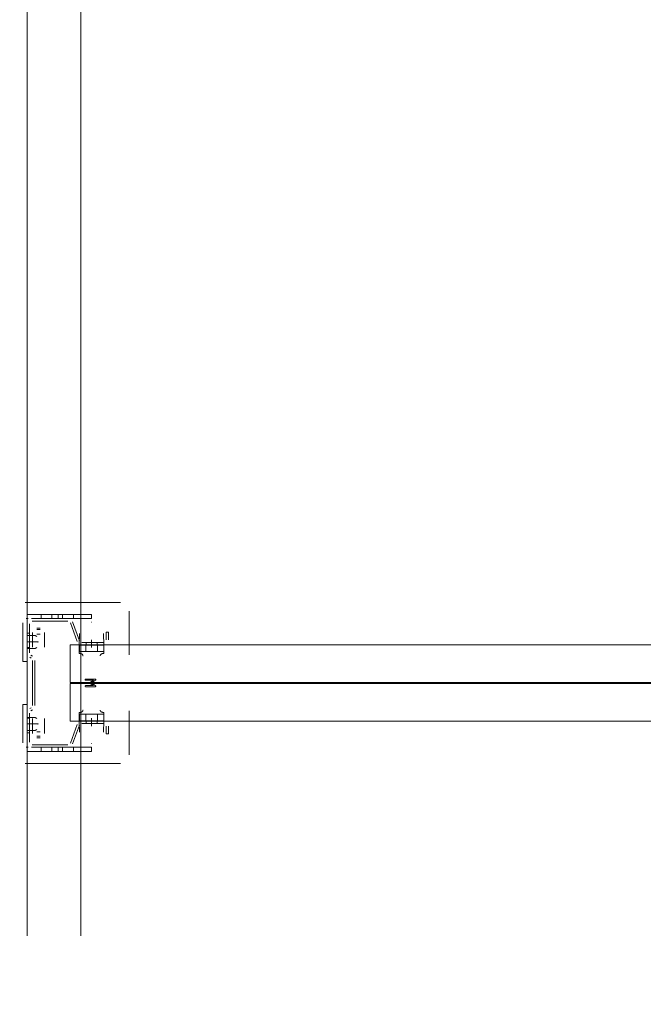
# Model space of a CAD drawing. Header units: millimetres. Extents: x -12989 to 357906, y -50379 to 30884.
# Tile 144 of 256: x 10702 to 11283, y 3251 to 4170. Entities that reach past the tile are written whole.
import ezdxf

# ---------------------------------------------------------------- set-up
doc = ezdxf.new("R2010")
doc.units = ezdxf.units.MM
doc.header["$MEASUREMENT"] = 0
doc.linetypes.add('MITTE2', pattern=[112.5, 75, -12.5, 12.5, -12.5])
doc.layers.add('Nowe_A_WYM_ZEWNETRZNE', color=7, linetype='Continuous')
for name, color, linetype, lineweight in [('Nowe_A_WYM_ZEWNETRZNE_Nr_pióra__1', 7, 'Continuous', 13), ('Nowe_A_WYM_ZEWNETRZNE_Nr_pióra__45', 7, 'Continuous', 15), ('Nowe_A_WYM_ZEWNETRZNE_Nr_pióra__85', 7, 'Continuous', 13), ('Nowe_REGAŁY_Nr_pióra__18', 9, 'Continuous', 13)]:
    doc.layers.add(name, color=color, linetype=linetype, lineweight=lineweight)
doc.styles.add('STYL_AUTOMATYCZNY_3', font='arial.ttf')
doc.dimstyles.new('STYL_AUTOMATYCZNY__1', dxfattribs={"dimtxt": 139.999998, "dimasz": 71.25, "dimexe": 0.18, "dimexo": 0.0625, "dimgap": 0, "dimtad": 1, "dimtih": 1, "dimtoh": 1, "dimdec": 0, "dimlfac": 0.1, "dimzin": 0, "dimdsep": 46, "dimtxsty": 'STYL_AUTOMATYCZNY_3', "dimblk": 'ARROWHEAD_6', "dimblk1": 'ARROWHEAD_6', "dimblk2": 'ARROWHEAD_6', "dimcen": 0.09, "dimse1": 1, "dimse2": 1, "dimclrd": 7, "dimclre": 7, "dimclrt": 7, "dimadec": 0, "dimazin": 0, "dimtfac": 1, "dimtdec": 4, "dimtmove": 0, "dimatfit": 3, "dimfxl": 0, "dimtolj": 1, "dimtzin": 0, "dimarcsym": 0})
doc.dimstyles.new('STYL_AUTOMATYCZNY__2', dxfattribs={"dimtxt": 139.999998, "dimasz": 71.25, "dimexe": 0.18, "dimexo": 0.0625, "dimgap": 0, "dimtad": 1, "dimdec": 0, "dimlfac": 0.1, "dimzin": 0, "dimdsep": 46, "dimtxsty": 'STYL_AUTOMATYCZNY_3', "dimblk": 'ARROWHEAD_6', "dimblk1": 'ARROWHEAD_6', "dimblk2": 'ARROWHEAD_6', "dimcen": 0.09, "dimse1": 1, "dimse2": 1, "dimclrd": 7, "dimclre": 7, "dimclrt": 7, "dimadec": 0, "dimazin": 0, "dimtfac": 1, "dimtdec": 4, "dimtmove": 0, "dimatfit": 3, "dimfxl": 0, "dimtolj": 1, "dimtzin": 0, "dimarcsym": 0})

# ---------------------------------------------------------------- blocks, each defined once
blk = doc.blocks.new('*D267')
at = {"layer": 'Nowe_A_WYM_ZEWNETRZNE_Nr_pióra__45', "color": 7, "linetype": 'Continuous', "lineweight": 15}
for p, q in [((-1341.01, 187.5), (-1266.01, 112.5)), ((-1341.01, 37.5), (-1266.01, -37.5))]:
    blk.add_line(p, q, dxfattribs=at)
at = {"layer": 'Nowe_A_WYM_ZEWNETRZNE_Nr_pióra__85', "color": 7, "linetype": 'Continuous', "lineweight": 13}
for p, q in [((-1303.51, 150), (-1303.51, 6849.85)), ((-1233.2, 150), (-1373.83, 150)), ((-1303.51, 0), (-1303.51, 150)), ((-1233.2, 0), (-1373.83, 0)), ((-1303.51, -56.25), (-1303.51, 0))]:
    blk.add_line(p, q, dxfattribs=at)
at = {"layer": 'Nowe_A_WYM_ZEWNETRZNE_Nr_pióra__1', "color": 7, "lineweight": 13, "insert": (-1331.51, -251.06), "char_height": 140, "attachment_point": 7, "rotation": 90, "style": 'STYL_AUTOMATYCZNY_3'}
blk.add_mtext('\\A1;{\\pql;\\fArial|b0|i0|c238|p0;\\W1.000000;15}', dxfattribs=at)
blk = doc.blocks.new('ARROWHEAD_6')
at = {"color": 0, "linetype": 'Continuous', "lineweight": 0}
for p, q in [((-0.5, -0.5), (0.5, 0.5)), ((0, 0), (-1, 0))]:
    blk.add_line(p, q, dxfattribs=at)
blk = doc.blocks.new('*D268')
at = {"layer": 'Nowe_A_WYM_ZEWNETRZNE_Nr_pióra__45', "color": 7, "linetype": 'Continuous', "lineweight": 15}
blk.add_line((-1341.01, 187.5), (-1266.01, 112.5), dxfattribs=at)
at = {"layer": 'Nowe_A_WYM_ZEWNETRZNE_Nr_pióra__85', "color": 7, "linetype": 'Continuous', "lineweight": 13}
blk.add_line((-1303.51, 150), (-1303.51, 6849.85), dxfattribs=at)
blk = doc.blocks.new('*D269')
at = {"layer": 'Nowe_A_WYM_ZEWNETRZNE_Nr_pióra__45', "color": 7, "linetype": 'Continuous', "lineweight": 15}
for p, q in [((-1341.01, 6887.35), (-1266.01, 6812.35)), ((-1341.01, 187.5), (-1266.01, 112.5))]:
    blk.add_line(p, q, dxfattribs=at)
at = {"layer": 'Nowe_A_WYM_ZEWNETRZNE_Nr_pióra__85', "color": 7, "linetype": 'Continuous', "lineweight": 13}
for p, q in [((-1233.2, 6849.85), (-1373.83, 6849.85)), ((-1303.51, 150), (-1303.51, 6849.85))]:
    blk.add_line(p, q, dxfattribs=at)
at = {"layer": 'Nowe_A_WYM_ZEWNETRZNE_Nr_pióra__1', "color": 7, "lineweight": 13, "char_height": 140, "attachment_point": 7, "rotation": 90, "style": 'STYL_AUTOMATYCZNY_3'}
for s, insert in [('\\A1;{\\pql;\\fArial|b0|i0|c238|p0;\\W1.000000;15}', (-1331.51, 6598.78)), ('\\A1;{\\pql;\\fArial|b0|i0|c238|p0;\\W1.000000;670}', (-1331.51, 3232.97))]:
    blk.add_mtext(s, dxfattribs=dict(at, insert=insert))
blk = doc.blocks.new('*D325')
at = {"layer": 'Nowe_A_WYM_ZEWNETRZNE_Nr_pióra__45', "color": 7, "linetype": 'Continuous', "lineweight": 15}
for p, q in [((5753.24, -1542.08), (5678.24, -1617.08)), ((36387.5, -1542.08), (36312.5, -1617.08))]:
    blk.add_line(p, q, dxfattribs=at)
at = {"layer": 'Nowe_A_WYM_ZEWNETRZNE_Nr_pióra__85', "color": 7, "linetype": 'Continuous', "lineweight": 13}
for p, q in [((5715.74, -1649.9), (5715.74, -1509.27)), ((36350, -1649.9), (36350, -1509.27)), ((5715.74, -1579.58), (36350, -1579.58))]:
    blk.add_line(p, q, dxfattribs=at)
at = {"layer": 'Nowe_A_WYM_ZEWNETRZNE_Nr_pióra__1', "color": 7, "lineweight": 13, "char_height": 140, "attachment_point": 7, "style": 'STYL_AUTOMATYCZNY_3'}
for s, insert in [('\\A1;{\\pql;\\fArial|b0|i0|c238|p0;\\W1.000000;3\xa0063}', (20685.85, -1551.58)), ('\\A1;{\\pql;\\fArial|b0|i0|c238|p0;\\W1.000000;15}', (36098.94, -1551.58))]:
    blk.add_mtext(s, dxfattribs=dict(at, insert=insert))
blk = doc.blocks.new('*D327')
at = {"layer": 'Nowe_A_WYM_ZEWNETRZNE_Nr_pióra__45', "color": 7, "linetype": 'Continuous', "lineweight": 15}
for p, q in [((36387.5, -1542.08), (36312.5, -1617.08)), ((36462.5, -1617.08), (36537.5, -1542.08))]:
    blk.add_line(p, q, dxfattribs=at)
at = {"layer": 'Nowe_A_WYM_ZEWNETRZNE_Nr_pióra__85', "color": 7, "linetype": 'Continuous', "lineweight": 13}
for p, q in [((36350, -1649.9), (36350, -1509.27)), ((36500, -1649.9), (36500, -1509.27)), ((5715.74, -1579.58), (36350, -1579.58)), ((36350, -1579.58), (36500, -1579.58)), ((36500, -1579.58), (36556.25, -1579.58))]:
    blk.add_line(p, q, dxfattribs=at)

msp = doc.modelspace()

# ---------------------------------------------------------------- linework, layer by layer
at = {"layer": 'Nowe_REGAŁY_Nr_pióra__18', "color": 9, "linetype": 'Continuous', "lineweight": 13}
for p, q in [((10708.67, 3314.99), (10708.67, 5706.99)), ((10758.67, 3314.99), (10758.67, 5706.99)), ((10795.67, 3625.99), (10706.67, 3625.99)), ((10795.67, 3625.99), (10706.67, 3625.99)), ((10709.57, 3610.99), (10707.77, 3610.99)), ((10709.57, 3610.99), (10707.77, 3610.99)), ((10708.67, 3614.99), (10768.67, 3614.99)), ((10708.67, 3610.09), (10708.67, 3611.89)), ((10708.67, 3610.09), (10708.67, 3611.89)), ((10768.67, 3610.99), (10712.67, 3610.99)), ((10746.54, 3610.99), (10713.42, 3610.99)), ((10746.54, 3610.99), (10713.42, 3610.99)), ((10721.67, 3610.99), (10721.67, 3614.99)), ((10731.67, 3610.99), (10731.67, 3614.99)), ((10737.67, 3610.99), (10737.67, 3614.99)), ((10741.67, 3610.99), (10741.67, 3614.99)), ((10751.67, 3610.99), (10751.67, 3614.99)), ((10768.67, 3610.99), (10768.67, 3614.99)), ((10803.67, 3577.14), (10803.67, 3617.99)), ((10803.67, 3577.14), (10803.67, 3617.99)), ((10704.67, 3570.99), (10704.67, 3606.99)), ((10708.67, 3606.99), (10708.67, 3570.99)), ((10708.67, 3606.24), (10708.67, 3579.03)), ((10708.67, 3606.24), (10708.67, 3579.03)), ((10710.92, 3579.03), (10710.92, 3606.24)), ((10710.92, 3579.03), (10710.92, 3606.24)), ((10713.42, 3608.74), (10746.54, 3608.74)), ((10713.42, 3608.74), (10746.54, 3608.74)), ((10720.77, 3602.11), (10717.57, 3602.11)), ((10720.77, 3602.11), (10717.57, 3602.11)), ((10720.67, 3600.74), (10717.67, 3600.74)), ((10720.67, 3600.74), (10717.67, 3600.74)), ((10748.89, 3607.09), (10755.25, 3589.61)), ((10748.89, 3607.09), (10755.25, 3589.61)), ((10757.37, 3590.38), (10751, 3607.86)), ((10757.37, 3590.38), (10751, 3607.86)), ((10768.9, 3607.54), (10768.44, 3607.54)), ((10768.9, 3607.54), (10768.44, 3607.54)), ((10710.92, 3597.49), (10708.67, 3597.49)), ((10710.92, 3597.49), (10708.67, 3597.49)), ((10708.67, 3595.29), (10716.21, 3595.29)), ((10713.57, 3598.11), (10713.57, 3585.91)), ((10713.57, 3598.11), (10713.57, 3585.91)), ((10713.67, 3593.67), (10713.67, 3597.91)), ((10713.67, 3593.67), (10713.67, 3597.91)), ((10713.67, 3593.67), (10713.67, 3587.09)), ((10713.67, 3593.67), (10713.67, 3587.09)), ((10717.59, 3594.3), (10716.21, 3595.29)), ((10720.67, 3596.5), (10717.67, 3596.5)), ((10720.67, 3596.5), (10717.67, 3596.5)), ((10724.67, 3597.91), (10724.67, 3593.67)), ((10724.67, 3597.91), (10724.67, 3593.67)), ((10724.67, 3587.09), (10724.67, 3593.67)), ((10724.67, 3587.09), (10724.67, 3593.67)), ((10724.77, 3585.91), (10724.77, 3598.11)), ((10724.77, 3585.91), (10724.77, 3598.11)), ((10757.54, 3597.02), (10757.17, 3586.25)), ((10757.54, 3597.02), (10757.17, 3586.25)), ((10780.17, 3586.25), (10779.79, 3597.02)), ((10780.17, 3586.25), (10779.79, 3597.02)), ((10782.17, 3598.49), (10782.17, 3591.24)), ((10784.42, 3598.49), (10782.17, 3598.49)), ((10782.17, 3598.49), (10782.17, 3591.24)), ((10784.42, 3598.49), (10782.17, 3598.49)), ((10784.42, 3591.24), (10784.42, 3598.49)), ((10784.42, 3591.24), (10784.42, 3598.49)), ((10708.64, 3589.24), (10717.48, 3589.24)), ((10708.67, 3583.99), (10710.92, 3583.99)), ((10708.67, 3583.99), (10710.92, 3583.99)), ((10708.67, 3583.49), (10710.92, 3583.49)), ((10708.67, 3583.49), (10710.92, 3583.49)), ((10708.67, 3583.19), (10716.21, 3583.19)), ((10713.57, 3585.91), (10713.66, 3585.91)), ((10713.57, 3585.91), (10713.66, 3585.91)), ((10713.66, 3585.91), (10713.66, 3584.25)), ((10713.66, 3585.91), (10713.66, 3584.25)), ((10713.66, 3584.25), (10713.67, 3584.25)), ((10713.66, 3584.25), (10713.67, 3584.25)), ((10713.67, 3584.26), (10713.67, 3587.09)), ((10713.67, 3584.26), (10713.67, 3587.09)), ((10713.67, 3584.25), (10713.67, 3584.26)), ((10713.67, 3584.25), (10713.67, 3584.26)), ((10716.21, 3583.19), (10717.59, 3584.18)), ((10718.54, 3589.88), (10718.54, 3588.6)), ((10724.67, 3584.26), (10724.67, 3587.09)), ((10724.67, 3584.26), (10724.67, 3587.09)), ((10724.67, 3584.26), (10724.67, 3584.25)), ((10724.67, 3584.26), (10724.67, 3584.25)), ((10724.67, 3584.25), (10724.68, 3584.25)), ((10724.67, 3584.25), (10724.68, 3584.25)), ((10724.68, 3584.25), (10724.68, 3585.91)), ((10724.68, 3585.91), (10724.77, 3585.91)), ((10724.68, 3584.25), (10724.68, 3585.91)), ((10724.68, 3585.91), (10724.77, 3585.91)), ((10757.17, 3586.25), (10757.16, 3586.25)), ((10757.16, 3586.25), (10757.16, 3579.75)), ((10757.17, 3586.25), (10757.16, 3586.25)), ((10757.16, 3586.25), (10757.16, 3579.75)), ((10757.19, 3578.56), (10757.19, 3582.02)), ((10757.19, 3578.56), (10757.19, 3582.02)), ((10757.31, 3586.25), (10757.31, 3580.45)), ((10757.31, 3586.25), (10757.71, 3586.25)), ((10757.31, 3586.25), (10757.31, 3580.45)), ((10757.31, 3586.25), (10757.71, 3586.25)), ((10768.61, 3586.25), (10757.71, 3586.25)), ((10768.61, 3586.25), (10757.71, 3586.25)), ((10779.67, 3588.74), (10759.72, 3588.74)), ((10779.67, 3588.74), (10759.72, 3588.74)), ((10759.72, 3586.49), (10779.67, 3586.49)), ((10759.72, 3586.49), (10779.67, 3586.49)), ((10763.17, 3586.25), (10763.17, 3580.25)), ((10763.17, 3586.25), (10763.17, 3580.25)), ((10763.52, 3586.49), (10763.52, 3588.74)), ((10763.52, 3586.49), (10763.52, 3588.74)), ((10768.61, 3586.25), (10768.73, 3586.25)), ((10768.61, 3586.25), (10768.73, 3586.25)), ((10779.62, 3586.25), (10768.73, 3586.25)), ((10779.62, 3586.25), (10768.73, 3586.25)), ((10773.82, 3586.49), (10773.82, 3588.74)), ((10773.82, 3586.49), (10773.82, 3588.74)), ((10774.17, 3586.25), (10774.17, 3580.25)), ((10774.17, 3586.25), (10774.17, 3580.25)), ((10779.62, 3586.25), (10780.03, 3586.25)), ((10779.62, 3586.25), (10780.03, 3586.25)), ((10780.03, 3580.45), (10780.03, 3586.25)), ((10780.03, 3580.45), (10780.03, 3586.25)), ((10780.14, 3582.01), (10780.14, 3578.55)), ((10780.14, 3582.01), (10780.14, 3578.55)), ((10780.18, 3586.25), (10780.17, 3586.25)), ((10780.18, 3586.25), (10780.17, 3586.25)), ((10780.18, 3579.74), (10780.18, 3586.25)), ((10780.18, 3579.74), (10780.18, 3586.25)), ((10711.04, 3574.92), (10712.42, 3574.12)), ((10711.04, 3574.92), (10712.42, 3574.12)), ((10713.54, 3576.07), (10712.17, 3576.87)), ((10713.54, 3576.07), (10712.17, 3576.87)), ((10757.31, 3580.25), (10757.71, 3580.25)), ((10757.31, 3580.25), (10757.71, 3580.25)), ((10757.71, 3580.25), (10768.61, 3580.25)), ((10757.71, 3580.25), (10768.61, 3580.25)), ((10768.61, 3580.25), (10768.73, 3580.25)), ((10768.61, 3580.25), (10768.73, 3580.25)), ((10768.73, 3580.25), (10779.62, 3580.25)), ((10768.73, 3580.25), (10779.62, 3580.25)), ((10779.62, 3580.25), (10780.03, 3580.25)), ((10779.62, 3580.25), (10780.03, 3580.25)), ((10704.67, 3570.99), (10708.67, 3570.99)), ((10713.67, 3571.96), (10713.67, 3530.02)), ((10713.67, 3571.96), (10713.67, 3530.02)), ((10715.92, 3530.02), (10715.92, 3571.96)), ((10715.92, 3530.02), (10715.92, 3571.96)), ((10772.17, 3554.49), (10763.17, 3554.49)), ((10772.17, 3554.49), (10763.17, 3554.49)), ((10763.17, 3553.48), (10770.52, 3553.48)), ((10763.17, 3553.48), (10770.52, 3553.48)), ((10770.52, 3548.49), (10763.17, 3548.49)), ((10770.52, 3548.49), (10763.17, 3548.49)), ((10763.17, 3547.49), (10772.17, 3547.49)), ((10763.17, 3547.49), (10772.17, 3547.49)), ((10770.52, 3553.48), (10767.47, 3551.45)), ((10770.52, 3553.48), (10767.47, 3551.45)), ((10767.47, 3550.52), (10770.52, 3548.49)), ((10767.47, 3550.52), (10770.52, 3548.49)), ((10768.58, 3550.99), (10772.44, 3553.56)), ((10768.58, 3550.99), (10772.44, 3553.56)), ((10772.42, 3548.43), (10768.58, 3550.99)), ((10772.42, 3548.43), (10768.58, 3550.99)), ((10704.67, 3530.99), (10708.67, 3530.99)), ((10704.67, 3530.99), (10704.67, 3494.99)), ((10708.67, 3494.99), (10708.67, 3530.99)), ((10712.42, 3527.85), (10711.04, 3527.06)), ((10712.42, 3527.85), (10711.04, 3527.06)), ((10708.67, 3522.95), (10708.67, 3495.74)), ((10708.67, 3522.95), (10708.67, 3495.74)), ((10708.67, 3518.79), (10716.21, 3518.79)), ((10710.92, 3518.49), (10708.67, 3518.49)), ((10710.92, 3518.49), (10708.67, 3518.49)), ((10710.92, 3517.99), (10708.67, 3517.99)), ((10710.92, 3517.99), (10708.67, 3517.99)), ((10710.92, 3495.74), (10710.92, 3522.95)), ((10710.92, 3495.74), (10710.92, 3522.95)), ((10712.17, 3525.11), (10713.54, 3525.91)), ((10712.17, 3525.11), (10713.54, 3525.91)), ((10713.66, 3517.73), (10713.66, 3516.06)), ((10713.67, 3517.73), (10713.66, 3517.73)), ((10713.66, 3517.73), (10713.66, 3516.06)), ((10713.67, 3517.73), (10713.66, 3517.73)), ((10713.67, 3517.72), (10713.67, 3517.73)), ((10713.67, 3517.72), (10713.67, 3517.73)), ((10713.67, 3517.72), (10713.67, 3514.89)), ((10713.67, 3517.72), (10713.67, 3514.89)), ((10716.21, 3518.79), (10717.59, 3517.8)), ((10724.68, 3517.73), (10724.67, 3517.73)), ((10724.67, 3517.73), (10724.67, 3517.72)), ((10724.68, 3517.73), (10724.67, 3517.73)), ((10724.67, 3517.73), (10724.67, 3517.72)), ((10724.67, 3517.72), (10724.67, 3514.89)), ((10724.67, 3517.72), (10724.67, 3514.89)), ((10724.68, 3516.06), (10724.68, 3517.73)), ((10724.68, 3516.06), (10724.68, 3517.73)), ((10757.16, 3522.23), (10757.16, 3515.73)), ((10757.16, 3522.23), (10757.16, 3515.73)), ((10757.19, 3519.96), (10757.19, 3523.42)), ((10757.19, 3519.96), (10757.19, 3523.42)), ((10757.31, 3521.73), (10757.71, 3521.73)), ((10757.31, 3521.73), (10757.71, 3521.73)), ((10757.31, 3521.53), (10757.31, 3515.73)), ((10757.31, 3521.53), (10757.31, 3515.73)), ((10768.61, 3521.73), (10757.71, 3521.73)), ((10768.61, 3521.73), (10757.71, 3521.73)), ((10763.17, 3515.73), (10763.17, 3521.73)), ((10763.17, 3515.73), (10763.17, 3521.73)), ((10768.61, 3521.73), (10768.73, 3521.73)), ((10768.61, 3521.73), (10768.73, 3521.73)), ((10779.62, 3521.73), (10768.73, 3521.73)), ((10779.62, 3521.73), (10768.73, 3521.73)), ((10774.17, 3515.73), (10774.17, 3521.73)), ((10774.17, 3515.73), (10774.17, 3521.73)), ((10779.62, 3521.73), (10780.03, 3521.73)), ((10779.62, 3521.73), (10780.03, 3521.73)), ((10780.03, 3521.73), (10780.03, 3515.73)), ((10780.03, 3521.73), (10780.03, 3515.73)), ((10780.18, 3515.73), (10780.18, 3522.24)), ((10780.18, 3515.73), (10780.18, 3522.24)), ((10803.67, 3483.99), (10803.67, 3524.84)), ((10803.67, 3483.99), (10803.67, 3524.84)), ((10708.64, 3512.74), (10717.48, 3512.74)), ((10713.66, 3516.06), (10713.57, 3516.06)), ((10713.57, 3516.06), (10713.57, 3503.86)), ((10713.66, 3516.06), (10713.57, 3516.06)), ((10713.57, 3516.06), (10713.57, 3503.86)), ((10713.67, 3508.31), (10713.67, 3514.89)), ((10713.67, 3508.31), (10713.67, 3514.89)), ((10713.67, 3504.06), (10713.67, 3508.31)), ((10713.67, 3504.06), (10713.67, 3508.31)), ((10718.54, 3512.1), (10718.54, 3513.38)), ((10724.67, 3514.89), (10724.67, 3508.31)), ((10724.67, 3514.89), (10724.67, 3508.31)), ((10724.67, 3508.31), (10724.67, 3504.06)), ((10724.67, 3508.31), (10724.67, 3504.06)), ((10724.77, 3516.06), (10724.68, 3516.06)), ((10724.77, 3516.06), (10724.68, 3516.06)), ((10724.77, 3503.86), (10724.77, 3516.06)), ((10724.77, 3503.86), (10724.77, 3516.06)), ((10755.25, 3512.36), (10748.89, 3494.88)), ((10755.25, 3512.36), (10748.89, 3494.88)), ((10751, 3494.11), (10757.37, 3511.59)), ((10751, 3494.11), (10757.37, 3511.59)), ((10757.16, 3515.73), (10757.17, 3515.73)), ((10757.16, 3515.73), (10757.17, 3515.73)), ((10757.17, 3515.73), (10757.54, 3504.96)), ((10757.17, 3515.73), (10757.54, 3504.96)), ((10757.31, 3515.73), (10757.71, 3515.73)), ((10757.31, 3515.73), (10757.71, 3515.73)), ((10757.71, 3515.73), (10768.61, 3515.73)), ((10757.71, 3515.73), (10768.61, 3515.73)), ((10779.67, 3515.49), (10759.72, 3515.49)), ((10779.67, 3515.49), (10759.72, 3515.49)), ((10759.72, 3513.24), (10779.67, 3513.24)), ((10759.72, 3513.24), (10779.67, 3513.24)), ((10763.52, 3513.24), (10763.52, 3515.49)), ((10763.52, 3513.24), (10763.52, 3515.49)), ((10768.61, 3515.73), (10768.73, 3515.73)), ((10768.61, 3515.73), (10768.73, 3515.73)), ((10768.73, 3515.73), (10779.62, 3515.73)), ((10768.73, 3515.73), (10779.62, 3515.73)), ((10773.82, 3513.24), (10773.82, 3515.49)), ((10773.82, 3513.24), (10773.82, 3515.49)), ((10779.62, 3515.73), (10780.03, 3515.73)), ((10779.62, 3515.73), (10780.03, 3515.73)), ((10779.79, 3504.96), (10780.17, 3515.73)), ((10779.79, 3504.96), (10780.17, 3515.73)), ((10780.17, 3515.73), (10780.18, 3515.73)), ((10780.17, 3515.73), (10780.18, 3515.73)), ((10782.17, 3510.74), (10782.17, 3503.49)), ((10782.17, 3510.74), (10782.17, 3503.49)), ((10784.42, 3503.49), (10784.42, 3510.74)), ((10784.42, 3503.49), (10784.42, 3510.74)), ((10708.67, 3506.69), (10716.21, 3506.69)), ((10708.67, 3504.49), (10710.92, 3504.49)), ((10708.67, 3504.49), (10710.92, 3504.49)), ((10717.59, 3507.68), (10716.21, 3506.69)), ((10717.57, 3499.86), (10720.77, 3499.86)), ((10717.57, 3499.86), (10720.77, 3499.86)), ((10720.67, 3505.48), (10717.67, 3505.48)), ((10720.67, 3505.48), (10717.67, 3505.48)), ((10720.67, 3501.24), (10717.67, 3501.24)), ((10720.67, 3501.24), (10717.67, 3501.24)), ((10782.17, 3503.49), (10784.42, 3503.49)), ((10782.17, 3503.49), (10784.42, 3503.49)), ((10709.57, 3490.99), (10707.77, 3490.99)), ((10709.57, 3490.99), (10707.77, 3490.99)), ((10708.67, 3490.09), (10708.67, 3491.89)), ((10708.67, 3490.09), (10708.67, 3491.89)), ((10768.67, 3490.99), (10712.67, 3490.99)), ((10746.54, 3493.24), (10713.42, 3493.24)), ((10746.54, 3493.24), (10713.42, 3493.24)), ((10713.42, 3490.99), (10746.54, 3490.99)), ((10713.42, 3490.99), (10746.54, 3490.99)), ((10721.67, 3490.99), (10721.67, 3486.99)), ((10731.67, 3490.99), (10731.67, 3486.99)), ((10737.67, 3490.99), (10737.67, 3486.99)), ((10741.67, 3490.99), (10741.67, 3486.99)), ((10751.67, 3490.99), (10751.67, 3486.99)), ((10768.44, 3494.44), (10768.9, 3494.44)), ((10768.44, 3494.44), (10768.9, 3494.44)), ((10768.67, 3490.99), (10768.67, 3486.99)), ((10708.67, 3486.99), (10768.67, 3486.99)), ((10706.67, 3475.99), (10795.67, 3475.99)), ((10706.67, 3475.99), (10795.67, 3475.99))]:
    msp.add_line(p, q, dxfattribs=at)
at = {"layer": 'Nowe_REGAŁY_Nr_pióra__18', "color": 9, "linetype": 'MITTE2', "lineweight": 13}
for p, q in [((10768.67, 3583.99), (10768.67, 3591.24)), ((10768.67, 3583.99), (10768.67, 3591.24)), ((10768.67, 3510.74), (10768.67, 3517.99)), ((10768.67, 3510.74), (10768.67, 3517.99))]:
    msp.add_line(p, q, dxfattribs=at)
at = {"layer": 'Nowe_REGAŁY_Nr_pióra__18', "color": 9, "linetype": 'Continuous', "lineweight": 13}
for points in [[(10748.67, 3551.49), (10748.67, 3586.49), (11768.67, 3586.49), (11768.67, 3551.49)], [(10748.67, 3551.49), (10748.67, 3586.49), (11768.67, 3586.49), (11768.67, 3551.49)], [(10748.67, 3515.49), (10748.67, 3550.49), (11768.67, 3550.49), (11768.67, 3515.49)], [(10748.67, 3515.49), (10748.67, 3550.49), (11768.67, 3550.49), (11768.67, 3515.49)]]:
    msp.add_lwpolyline(points, close=True, dxfattribs=at)
at = {"layer": 'Nowe_REGAŁY_Nr_pióra__18', "color": 9, "linetype": 'Continuous', "lineweight": 13, "flags": 128}
for points in [[(10757.31, 3586.25), (10757.29, 3586.22), (10757.29, 3586.18), (10757.28, 3586.12), (10757.28, 3586.05), (10757.27, 3585.97), (10757.27, 3585.86), (10757.26, 3585.75), (10757.26, 3585.61), (10757.25, 3585.47), (10757.25, 3585.31), (10757.24, 3585.13), (10757.24, 3584.94), (10757.23, 3584.74), (10757.23, 3584.52), (10757.22, 3584.29), (10757.22, 3584.05), (10757.21, 3583.79), (10757.21, 3583.52), (10757.21, 3583.24), (10757.2, 3582.96), (10757.2, 3582.65), (10757.2, 3582.34), (10757.19, 3582.02)], [(10757.31, 3586.25), (10757.29, 3586.22), (10757.29, 3586.18), (10757.28, 3586.12), (10757.28, 3586.05), (10757.27, 3585.97), (10757.27, 3585.86), (10757.26, 3585.75), (10757.26, 3585.61), (10757.25, 3585.47), (10757.25, 3585.31), (10757.24, 3585.13), (10757.24, 3584.94), (10757.23, 3584.74), (10757.23, 3584.52), (10757.22, 3584.29), (10757.22, 3584.05), (10757.21, 3583.79), (10757.21, 3583.52), (10757.21, 3583.24), (10757.2, 3582.96), (10757.2, 3582.65), (10757.2, 3582.34), (10757.19, 3582.02)], [(10780.03, 3586.25), (10780.04, 3586.22), (10780.04, 3586.18), (10780.05, 3586.12), (10780.06, 3586.05), (10780.06, 3585.96), (10780.07, 3585.86), (10780.07, 3585.74), (10780.08, 3585.61), (10780.08, 3585.46), (10780.09, 3585.3), (10780.09, 3585.13), (10780.1, 3584.94), (10780.1, 3584.73), (10780.11, 3584.51), (10780.11, 3584.28), (10780.11, 3584.04), (10780.12, 3583.78), (10780.12, 3583.51), (10780.13, 3583.23), (10780.13, 3582.94), (10780.13, 3582.64), (10780.14, 3582.33), (10780.14, 3582.01)], [(10780.03, 3586.25), (10780.04, 3586.22), (10780.04, 3586.18), (10780.05, 3586.12), (10780.06, 3586.05), (10780.06, 3585.96), (10780.07, 3585.86), (10780.07, 3585.74), (10780.08, 3585.61), (10780.08, 3585.46), (10780.09, 3585.3), (10780.09, 3585.13), (10780.1, 3584.94), (10780.1, 3584.73), (10780.11, 3584.51), (10780.11, 3584.28), (10780.11, 3584.04), (10780.12, 3583.78), (10780.12, 3583.51), (10780.13, 3583.23), (10780.13, 3582.94), (10780.13, 3582.64), (10780.14, 3582.33), (10780.14, 3582.01)], [(10757.19, 3578.56), (10757.2, 3578.69), (10757.2, 3578.81), (10757.2, 3578.93), (10757.21, 3579.05), (10757.21, 3579.16), (10757.21, 3579.27), (10757.22, 3579.37), (10757.22, 3579.47), (10757.23, 3579.56), (10757.23, 3579.64), (10757.24, 3579.73), (10757.24, 3579.8), (10757.25, 3579.87), (10757.25, 3579.94), (10757.26, 3580), (10757.26, 3580.05), (10757.27, 3580.1), (10757.27, 3580.14), (10757.28, 3580.17), (10757.28, 3580.2), (10757.29, 3580.22), (10757.29, 3580.24), (10757.3, 3580.25)], [(10757.19, 3578.56), (10757.2, 3578.69), (10757.2, 3578.81), (10757.2, 3578.93), (10757.21, 3579.05), (10757.21, 3579.16), (10757.21, 3579.27), (10757.22, 3579.37), (10757.22, 3579.47), (10757.23, 3579.56), (10757.23, 3579.64), (10757.24, 3579.73), (10757.24, 3579.8), (10757.25, 3579.87), (10757.25, 3579.94), (10757.26, 3580), (10757.26, 3580.05), (10757.27, 3580.1), (10757.27, 3580.14), (10757.28, 3580.17), (10757.28, 3580.2), (10757.29, 3580.22), (10757.29, 3580.24), (10757.3, 3580.25)], [(10760.67, 3576.25), (10760.66, 3576.41), (10760.64, 3576.57), (10760.6, 3576.73), (10760.55, 3576.88), (10760.48, 3577.03), (10760.4, 3577.18), (10760.31, 3577.32), (10760.2, 3577.46), (10760.08, 3577.59), (10759.95, 3577.71), (10759.81, 3577.82), (10759.65, 3577.93), (10759.48, 3578.03), (10759.31, 3578.12), (10759.12, 3578.2), (10758.93, 3578.28), (10758.73, 3578.34), (10758.52, 3578.4), (10758.31, 3578.45), (10758.09, 3578.49), (10757.87, 3578.52), (10757.65, 3578.54), (10757.42, 3578.55), (10757.19, 3578.56)], [(10760.67, 3576.25), (10760.66, 3576.41), (10760.64, 3576.57), (10760.6, 3576.73), (10760.55, 3576.88), (10760.48, 3577.03), (10760.4, 3577.18), (10760.31, 3577.32), (10760.2, 3577.46), (10760.08, 3577.59), (10759.95, 3577.71), (10759.81, 3577.82), (10759.65, 3577.93), (10759.48, 3578.03), (10759.31, 3578.12), (10759.12, 3578.2), (10758.93, 3578.28), (10758.73, 3578.34), (10758.52, 3578.4), (10758.31, 3578.45), (10758.09, 3578.49), (10757.87, 3578.52), (10757.65, 3578.54), (10757.42, 3578.55), (10757.19, 3578.56)], [(10780.14, 3578.55), (10779.91, 3578.55), (10779.69, 3578.53), (10779.46, 3578.51), (10779.24, 3578.48), (10779.03, 3578.44), (10778.82, 3578.39), (10778.61, 3578.33), (10778.41, 3578.27), (10778.22, 3578.2), (10778.03, 3578.11), (10777.86, 3578.02), (10777.69, 3577.92), (10777.54, 3577.82), (10777.39, 3577.7), (10777.26, 3577.58), (10777.14, 3577.45), (10777.04, 3577.32), (10776.94, 3577.18), (10776.86, 3577.03), (10776.8, 3576.88), (10776.74, 3576.72), (10776.71, 3576.57), (10776.68, 3576.41), (10776.68, 3576.25)], [(10780.14, 3578.55), (10779.91, 3578.55), (10779.69, 3578.53), (10779.46, 3578.51), (10779.24, 3578.48), (10779.03, 3578.44), (10778.82, 3578.39), (10778.61, 3578.33), (10778.41, 3578.27), (10778.22, 3578.2), (10778.03, 3578.11), (10777.86, 3578.02), (10777.69, 3577.92), (10777.54, 3577.82), (10777.39, 3577.7), (10777.26, 3577.58), (10777.14, 3577.45), (10777.04, 3577.32), (10776.94, 3577.18), (10776.86, 3577.03), (10776.8, 3576.88), (10776.74, 3576.72), (10776.71, 3576.57), (10776.68, 3576.41), (10776.68, 3576.25)], [(10780.14, 3578.55), (10780.14, 3578.68), (10780.13, 3578.81), (10780.13, 3578.93), (10780.13, 3579.04), (10780.12, 3579.16), (10780.12, 3579.26), (10780.11, 3579.36), (10780.11, 3579.46), (10780.11, 3579.55), (10780.1, 3579.64), (10780.1, 3579.72), (10780.09, 3579.8), (10780.09, 3579.87), (10780.08, 3579.94), (10780.08, 3579.99), (10780.07, 3580.05), (10780.07, 3580.09), (10780.06, 3580.14), (10780.06, 3580.17), (10780.05, 3580.2), (10780.04, 3580.22), (10780.04, 3580.24), (10780.03, 3580.25)], [(10780.14, 3578.55), (10780.14, 3578.68), (10780.13, 3578.81), (10780.13, 3578.93), (10780.13, 3579.04), (10780.12, 3579.16), (10780.12, 3579.26), (10780.11, 3579.36), (10780.11, 3579.46), (10780.11, 3579.55), (10780.1, 3579.64), (10780.1, 3579.72), (10780.09, 3579.8), (10780.09, 3579.87), (10780.08, 3579.94), (10780.08, 3579.99), (10780.07, 3580.05), (10780.07, 3580.09), (10780.06, 3580.14), (10780.06, 3580.17), (10780.05, 3580.2), (10780.04, 3580.22), (10780.04, 3580.24), (10780.03, 3580.25)], [(10763.17, 3554.49), (10763.13, 3554.49), (10763.09, 3554.48), (10763.05, 3554.48), (10763.01, 3554.47), (10762.98, 3554.46), (10762.95, 3554.46), (10762.92, 3554.44), (10762.89, 3554.43), (10762.86, 3554.42), (10762.84, 3554.4), (10762.81, 3554.38), (10762.79, 3554.36), (10762.77, 3554.34), (10762.75, 3554.32), (10762.74, 3554.29), (10762.72, 3554.26), (10762.71, 3554.24), (10762.7, 3554.2), (10762.69, 3554.17), (10762.68, 3554.14), (10762.67, 3554.1), (10762.67, 3554.07), (10762.67, 3554.03), (10762.67, 3553.99)], [(10763.17, 3554.49), (10763.13, 3554.49), (10763.09, 3554.48), (10763.05, 3554.48), (10763.01, 3554.47), (10762.98, 3554.46), (10762.95, 3554.46), (10762.92, 3554.44), (10762.89, 3554.43), (10762.86, 3554.42), (10762.84, 3554.4), (10762.81, 3554.38), (10762.79, 3554.36), (10762.77, 3554.34), (10762.75, 3554.32), (10762.74, 3554.29), (10762.72, 3554.26), (10762.71, 3554.24), (10762.7, 3554.2), (10762.69, 3554.17), (10762.68, 3554.14), (10762.67, 3554.1), (10762.67, 3554.07), (10762.67, 3554.03), (10762.67, 3553.99)], [(10772.67, 3553.99), (10772.67, 3554.03), (10772.66, 3554.07), (10772.66, 3554.1), (10772.65, 3554.14), (10772.64, 3554.17), (10772.64, 3554.2), (10772.62, 3554.24), (10772.61, 3554.26), (10772.6, 3554.29), (10772.58, 3554.32), (10772.56, 3554.34), (10772.54, 3554.36), (10772.52, 3554.38), (10772.5, 3554.4), (10772.47, 3554.42), (10772.44, 3554.43), (10772.42, 3554.44), (10772.38, 3554.46), (10772.35, 3554.46), (10772.32, 3554.47), (10772.28, 3554.48), (10772.25, 3554.48), (10772.21, 3554.49), (10772.17, 3554.49)], [(10772.67, 3553.99), (10772.67, 3554.03), (10772.66, 3554.07), (10772.66, 3554.1), (10772.65, 3554.14), (10772.64, 3554.17), (10772.64, 3554.2), (10772.62, 3554.24), (10772.61, 3554.26), (10772.6, 3554.29), (10772.58, 3554.32), (10772.56, 3554.34), (10772.54, 3554.36), (10772.52, 3554.38), (10772.5, 3554.4), (10772.47, 3554.42), (10772.44, 3554.43), (10772.42, 3554.44), (10772.38, 3554.46), (10772.35, 3554.46), (10772.32, 3554.47), (10772.28, 3554.48), (10772.25, 3554.48), (10772.21, 3554.49), (10772.17, 3554.49)], [(10762.67, 3553.99), (10762.67, 3553.94), (10762.67, 3553.91), (10762.67, 3553.87), (10762.68, 3553.83), (10762.69, 3553.8), (10762.7, 3553.77), (10762.71, 3553.74), (10762.72, 3553.71), (10762.74, 3553.68), (10762.75, 3553.66), (10762.77, 3553.63), (10762.79, 3553.61), (10762.81, 3553.59), (10762.84, 3553.57), (10762.86, 3553.56), (10762.89, 3553.54), (10762.92, 3553.53), (10762.95, 3553.52), (10762.98, 3553.51), (10763.01, 3553.5), (10763.05, 3553.49), (10763.09, 3553.49), (10763.13, 3553.49), (10763.17, 3553.48)], [(10762.67, 3553.99), (10762.67, 3553.94), (10762.67, 3553.91), (10762.67, 3553.87), (10762.68, 3553.83), (10762.69, 3553.8), (10762.7, 3553.77), (10762.71, 3553.74), (10762.72, 3553.71), (10762.74, 3553.68), (10762.75, 3553.66), (10762.77, 3553.63), (10762.79, 3553.61), (10762.81, 3553.59), (10762.84, 3553.57), (10762.86, 3553.56), (10762.89, 3553.54), (10762.92, 3553.53), (10762.95, 3553.52), (10762.98, 3553.51), (10763.01, 3553.5), (10763.05, 3553.49), (10763.09, 3553.49), (10763.13, 3553.49), (10763.17, 3553.48)], [(10763.17, 3548.49), (10763.13, 3548.49), (10763.09, 3548.49), (10763.05, 3548.49), (10763.01, 3548.48), (10762.98, 3548.47), (10762.95, 3548.46), (10762.92, 3548.45), (10762.89, 3548.44), (10762.86, 3548.42), (10762.84, 3548.41), (10762.81, 3548.39), (10762.79, 3548.37), (10762.77, 3548.35), (10762.75, 3548.32), (10762.74, 3548.3), (10762.72, 3548.27), (10762.71, 3548.24), (10762.7, 3548.21), (10762.69, 3548.18), (10762.68, 3548.15), (10762.67, 3548.11), (10762.67, 3548.07), (10762.67, 3548.03), (10762.67, 3547.99)], [(10763.17, 3548.49), (10763.13, 3548.49), (10763.09, 3548.49), (10763.05, 3548.49), (10763.01, 3548.48), (10762.98, 3548.47), (10762.95, 3548.46), (10762.92, 3548.45), (10762.89, 3548.44), (10762.86, 3548.42), (10762.84, 3548.41), (10762.81, 3548.39), (10762.79, 3548.37), (10762.77, 3548.35), (10762.75, 3548.32), (10762.74, 3548.3), (10762.72, 3548.27), (10762.71, 3548.24), (10762.7, 3548.21), (10762.69, 3548.18), (10762.68, 3548.15), (10762.67, 3548.11), (10762.67, 3548.07), (10762.67, 3548.03), (10762.67, 3547.99)], [(10762.67, 3547.99), (10762.67, 3547.95), (10762.67, 3547.91), (10762.67, 3547.88), (10762.68, 3547.84), (10762.69, 3547.81), (10762.7, 3547.77), (10762.71, 3547.74), (10762.72, 3547.71), (10762.74, 3547.69), (10762.75, 3547.66), (10762.77, 3547.64), (10762.79, 3547.62), (10762.81, 3547.6), (10762.84, 3547.58), (10762.86, 3547.56), (10762.89, 3547.55), (10762.92, 3547.53), (10762.95, 3547.52), (10762.98, 3547.51), (10763.01, 3547.51), (10763.05, 3547.5), (10763.09, 3547.5), (10763.13, 3547.49), (10763.17, 3547.49)], [(10762.67, 3547.99), (10762.67, 3547.95), (10762.67, 3547.91), (10762.67, 3547.88), (10762.68, 3547.84), (10762.69, 3547.81), (10762.7, 3547.77), (10762.71, 3547.74), (10762.72, 3547.71), (10762.74, 3547.69), (10762.75, 3547.66), (10762.77, 3547.64), (10762.79, 3547.62), (10762.81, 3547.6), (10762.84, 3547.58), (10762.86, 3547.56), (10762.89, 3547.55), (10762.92, 3547.53), (10762.95, 3547.52), (10762.98, 3547.51), (10763.01, 3547.51), (10763.05, 3547.5), (10763.09, 3547.5), (10763.13, 3547.49), (10763.17, 3547.49)], [(10767.47, 3551.45), (10767.45, 3551.44), (10767.42, 3551.42), (10767.4, 3551.4), (10767.38, 3551.38), (10767.36, 3551.37), (10767.34, 3551.35), (10767.32, 3551.33), (10767.3, 3551.31), (10767.29, 3551.29), (10767.27, 3551.27), (10767.26, 3551.25), (10767.24, 3551.24), (10767.23, 3551.22), (10767.22, 3551.2), (10767.21, 3551.18), (10767.2, 3551.16), (10767.19, 3551.14), (10767.18, 3551.12), (10767.18, 3551.1), (10767.17, 3551.07), (10767.17, 3551.05), (10767.17, 3551.03), (10767.17, 3551.01), (10767.17, 3550.99)], [(10767.47, 3551.45), (10767.45, 3551.44), (10767.42, 3551.42), (10767.4, 3551.4), (10767.38, 3551.38), (10767.36, 3551.37), (10767.34, 3551.35), (10767.32, 3551.33), (10767.3, 3551.31), (10767.29, 3551.29), (10767.27, 3551.27), (10767.26, 3551.25), (10767.24, 3551.24), (10767.23, 3551.22), (10767.22, 3551.2), (10767.21, 3551.18), (10767.2, 3551.16), (10767.19, 3551.14), (10767.18, 3551.12), (10767.18, 3551.1), (10767.17, 3551.07), (10767.17, 3551.05), (10767.17, 3551.03), (10767.17, 3551.01), (10767.17, 3550.99)], [(10767.17, 3550.99), (10767.17, 3550.97), (10767.17, 3550.95), (10767.17, 3550.92), (10767.17, 3550.9), (10767.18, 3550.88), (10767.18, 3550.86), (10767.19, 3550.84), (10767.2, 3550.82), (10767.21, 3550.8), (10767.22, 3550.78), (10767.23, 3550.76), (10767.24, 3550.74), (10767.26, 3550.72), (10767.27, 3550.7), (10767.29, 3550.68), (10767.3, 3550.66), (10767.32, 3550.64), (10767.34, 3550.62), (10767.36, 3550.6), (10767.38, 3550.59), (10767.4, 3550.57), (10767.42, 3550.55), (10767.45, 3550.53), (10767.47, 3550.52)], [(10767.17, 3550.99), (10767.17, 3550.97), (10767.17, 3550.95), (10767.17, 3550.92), (10767.17, 3550.9), (10767.18, 3550.88), (10767.18, 3550.86), (10767.19, 3550.84), (10767.2, 3550.82), (10767.21, 3550.8), (10767.22, 3550.78), (10767.23, 3550.76), (10767.24, 3550.74), (10767.26, 3550.72), (10767.27, 3550.7), (10767.29, 3550.68), (10767.3, 3550.66), (10767.32, 3550.64), (10767.34, 3550.62), (10767.36, 3550.6), (10767.38, 3550.59), (10767.4, 3550.57), (10767.42, 3550.55), (10767.45, 3550.53), (10767.47, 3550.52)], [(10772.17, 3547.49), (10772.21, 3547.49), (10772.25, 3547.5), (10772.28, 3547.5), (10772.32, 3547.51), (10772.35, 3547.51), (10772.38, 3547.52), (10772.42, 3547.53), (10772.44, 3547.55), (10772.47, 3547.56), (10772.5, 3547.58), (10772.52, 3547.6), (10772.54, 3547.62), (10772.56, 3547.64), (10772.58, 3547.66), (10772.6, 3547.69), (10772.61, 3547.71), (10772.62, 3547.74), (10772.64, 3547.77), (10772.64, 3547.81), (10772.65, 3547.84), (10772.66, 3547.88), (10772.66, 3547.91), (10772.67, 3547.95), (10772.67, 3547.99)], [(10772.17, 3547.49), (10772.21, 3547.49), (10772.25, 3547.5), (10772.28, 3547.5), (10772.32, 3547.51), (10772.35, 3547.51), (10772.38, 3547.52), (10772.42, 3547.53), (10772.44, 3547.55), (10772.47, 3547.56), (10772.5, 3547.58), (10772.52, 3547.6), (10772.54, 3547.62), (10772.56, 3547.64), (10772.58, 3547.66), (10772.6, 3547.69), (10772.61, 3547.71), (10772.62, 3547.74), (10772.64, 3547.77), (10772.64, 3547.81), (10772.65, 3547.84), (10772.66, 3547.88), (10772.66, 3547.91), (10772.67, 3547.95), (10772.67, 3547.99)], [(10772.67, 3547.99), (10772.67, 3548.02), (10772.66, 3548.04), (10772.66, 3548.06), (10772.66, 3548.08), (10772.66, 3548.1), (10772.65, 3548.12), (10772.65, 3548.14), (10772.64, 3548.16), (10772.63, 3548.18), (10772.62, 3548.2), (10772.61, 3548.22), (10772.6, 3548.24), (10772.59, 3548.25), (10772.58, 3548.27), (10772.57, 3548.29), (10772.56, 3548.31), (10772.54, 3548.32), (10772.53, 3548.34), (10772.51, 3548.36), (10772.49, 3548.37), (10772.47, 3548.39), (10772.46, 3548.4), (10772.44, 3548.42), (10772.42, 3548.43)], [(10772.67, 3547.99), (10772.67, 3548.02), (10772.66, 3548.04), (10772.66, 3548.06), (10772.66, 3548.08), (10772.66, 3548.1), (10772.65, 3548.12), (10772.65, 3548.14), (10772.64, 3548.16), (10772.63, 3548.18), (10772.62, 3548.2), (10772.61, 3548.22), (10772.6, 3548.24), (10772.59, 3548.25), (10772.58, 3548.27), (10772.57, 3548.29), (10772.56, 3548.31), (10772.54, 3548.32), (10772.53, 3548.34), (10772.51, 3548.36), (10772.49, 3548.37), (10772.47, 3548.39), (10772.46, 3548.4), (10772.44, 3548.42), (10772.42, 3548.43)], [(10772.44, 3553.56), (10772.46, 3553.57), (10772.48, 3553.58), (10772.5, 3553.6), (10772.51, 3553.61), (10772.53, 3553.63), (10772.54, 3553.64), (10772.55, 3553.66), (10772.57, 3553.67), (10772.58, 3553.69), (10772.59, 3553.71), (10772.6, 3553.72), (10772.61, 3553.74), (10772.62, 3553.76), (10772.63, 3553.78), (10772.64, 3553.8), (10772.64, 3553.81), (10772.65, 3553.83), (10772.65, 3553.85), (10772.66, 3553.88), (10772.66, 3553.9), (10772.66, 3553.92), (10772.67, 3553.94), (10772.67, 3553.96), (10772.67, 3553.99)], [(10772.44, 3553.56), (10772.46, 3553.57), (10772.48, 3553.58), (10772.5, 3553.6), (10772.51, 3553.61), (10772.53, 3553.63), (10772.54, 3553.64), (10772.55, 3553.66), (10772.57, 3553.67), (10772.58, 3553.69), (10772.59, 3553.71), (10772.6, 3553.72), (10772.61, 3553.74), (10772.62, 3553.76), (10772.63, 3553.78), (10772.64, 3553.8), (10772.64, 3553.81), (10772.65, 3553.83), (10772.65, 3553.85), (10772.66, 3553.88), (10772.66, 3553.9), (10772.66, 3553.92), (10772.67, 3553.94), (10772.67, 3553.96), (10772.67, 3553.99)], [(10757.19, 3523.42), (10757.42, 3523.43), (10757.65, 3523.44), (10757.87, 3523.46), (10758.09, 3523.49), (10758.31, 3523.53), (10758.52, 3523.58), (10758.73, 3523.64), (10758.93, 3523.7), (10759.12, 3523.78), (10759.31, 3523.86), (10759.48, 3523.95), (10759.65, 3524.05), (10759.81, 3524.16), (10759.95, 3524.27), (10760.08, 3524.39), (10760.2, 3524.52), (10760.31, 3524.66), (10760.4, 3524.8), (10760.48, 3524.95), (10760.55, 3525.1), (10760.6, 3525.25), (10760.64, 3525.41), (10760.66, 3525.57), (10760.67, 3525.73)], [(10757.19, 3523.42), (10757.42, 3523.43), (10757.65, 3523.44), (10757.87, 3523.46), (10758.09, 3523.49), (10758.31, 3523.53), (10758.52, 3523.58), (10758.73, 3523.64), (10758.93, 3523.7), (10759.12, 3523.78), (10759.31, 3523.86), (10759.48, 3523.95), (10759.65, 3524.05), (10759.81, 3524.16), (10759.95, 3524.27), (10760.08, 3524.39), (10760.2, 3524.52), (10760.31, 3524.66), (10760.4, 3524.8), (10760.48, 3524.95), (10760.55, 3525.1), (10760.6, 3525.25), (10760.64, 3525.41), (10760.66, 3525.57), (10760.67, 3525.73)], [(10757.19, 3523.42), (10757.2, 3523.29), (10757.2, 3523.17), (10757.2, 3523.05), (10757.21, 3522.93), (10757.21, 3522.82), (10757.21, 3522.71), (10757.22, 3522.61), (10757.22, 3522.51), (10757.23, 3522.42), (10757.23, 3522.33), (10757.24, 3522.25), (10757.24, 3522.18), (10757.25, 3522.11), (10757.25, 3522.04), (10757.26, 3521.98), (10757.26, 3521.93), (10757.27, 3521.88), (10757.27, 3521.84), (10757.28, 3521.81), (10757.28, 3521.78), (10757.29, 3521.76), (10757.29, 3521.74), (10757.3, 3521.73)], [(10757.19, 3523.42), (10757.2, 3523.29), (10757.2, 3523.17), (10757.2, 3523.05), (10757.21, 3522.93), (10757.21, 3522.82), (10757.21, 3522.71), (10757.22, 3522.61), (10757.22, 3522.51), (10757.23, 3522.42), (10757.23, 3522.33), (10757.24, 3522.25), (10757.24, 3522.18), (10757.25, 3522.11), (10757.25, 3522.04), (10757.26, 3521.98), (10757.26, 3521.93), (10757.27, 3521.88), (10757.27, 3521.84), (10757.28, 3521.81), (10757.28, 3521.78), (10757.29, 3521.76), (10757.29, 3521.74), (10757.3, 3521.73)], [(10757.31, 3515.73), (10757.29, 3515.76), (10757.29, 3515.8), (10757.28, 3515.86), (10757.28, 3515.93), (10757.27, 3516.01), (10757.27, 3516.12), (10757.26, 3516.23), (10757.26, 3516.36), (10757.25, 3516.51), (10757.25, 3516.67), (10757.24, 3516.85), (10757.24, 3517.04), (10757.23, 3517.24), (10757.23, 3517.46), (10757.22, 3517.69), (10757.22, 3517.93), (10757.21, 3518.19), (10757.21, 3518.46), (10757.21, 3518.73), (10757.2, 3519.02), (10757.2, 3519.32), (10757.2, 3519.64), (10757.19, 3519.96)], [(10757.31, 3515.73), (10757.29, 3515.76), (10757.29, 3515.8), (10757.28, 3515.86), (10757.28, 3515.93), (10757.27, 3516.01), (10757.27, 3516.12), (10757.26, 3516.23), (10757.26, 3516.36), (10757.25, 3516.51), (10757.25, 3516.67), (10757.24, 3516.85), (10757.24, 3517.04), (10757.23, 3517.24), (10757.23, 3517.46), (10757.22, 3517.69), (10757.22, 3517.93), (10757.21, 3518.19), (10757.21, 3518.46), (10757.21, 3518.73), (10757.2, 3519.02), (10757.2, 3519.32), (10757.2, 3519.64), (10757.19, 3519.96)], [(10776.68, 3525.73), (10776.68, 3525.57), (10776.71, 3525.41), (10776.74, 3525.25), (10776.8, 3525.1), (10776.86, 3524.95), (10776.94, 3524.8), (10777.04, 3524.66), (10777.14, 3524.53), (10777.26, 3524.4), (10777.39, 3524.28), (10777.54, 3524.16), (10777.69, 3524.06), (10777.86, 3523.96), (10778.03, 3523.87), (10778.22, 3523.78), (10778.41, 3523.71), (10778.61, 3523.64), (10778.82, 3523.59), (10779.03, 3523.54), (10779.24, 3523.5), (10779.46, 3523.47), (10779.69, 3523.45), (10779.91, 3523.43), (10780.14, 3523.43)], [(10776.68, 3525.73), (10776.68, 3525.57), (10776.71, 3525.41), (10776.74, 3525.25), (10776.8, 3525.1), (10776.86, 3524.95), (10776.94, 3524.8), (10777.04, 3524.66), (10777.14, 3524.53), (10777.26, 3524.4), (10777.39, 3524.28), (10777.54, 3524.16), (10777.69, 3524.06), (10777.86, 3523.96), (10778.03, 3523.87), (10778.22, 3523.78), (10778.41, 3523.71), (10778.61, 3523.64), (10778.82, 3523.59), (10779.03, 3523.54), (10779.24, 3523.5), (10779.46, 3523.47), (10779.69, 3523.45), (10779.91, 3523.43), (10780.14, 3523.43)], [(10780.14, 3523.43), (10780.14, 3523.3), (10780.13, 3523.17), (10780.13, 3523.05), (10780.13, 3522.94), (10780.12, 3522.82), (10780.12, 3522.72), (10780.11, 3522.61), (10780.11, 3522.52), (10780.11, 3522.42), (10780.1, 3522.34), (10780.1, 3522.26), (10780.09, 3522.18), (10780.09, 3522.11), (10780.08, 3522.04), (10780.08, 3521.98), (10780.07, 3521.93), (10780.07, 3521.88), (10780.06, 3521.84), (10780.06, 3521.81), (10780.05, 3521.78), (10780.04, 3521.76), (10780.04, 3521.74), (10780.03, 3521.73)], [(10780.14, 3523.43), (10780.14, 3523.3), (10780.13, 3523.17), (10780.13, 3523.05), (10780.13, 3522.94), (10780.12, 3522.82), (10780.12, 3522.72), (10780.11, 3522.61), (10780.11, 3522.52), (10780.11, 3522.42), (10780.1, 3522.34), (10780.1, 3522.26), (10780.09, 3522.18), (10780.09, 3522.11), (10780.08, 3522.04), (10780.08, 3521.98), (10780.07, 3521.93), (10780.07, 3521.88), (10780.06, 3521.84), (10780.06, 3521.81), (10780.05, 3521.78), (10780.04, 3521.76), (10780.04, 3521.74), (10780.03, 3521.73)]]:
    msp.add_lwpolyline(points, dxfattribs=at)

# ---------------------------------------------------------------- dimensions: what is measured, and where the dimension line sits
at = {"layer": 'Nowe_A_WYM_ZEWNETRZNE', "color": 7, "linetype": 'Continuous', "lineweight": 13}
for base, p1, p2, picture, middle in [((36350, -1579.58), (5715.74, 7500), (36350, 150), '*D325', (20926.01, -1481.58)), ((36500, -1579.58), (36350, 7500), (36500, 7500), '*D327', (36205.48, -1481.58))]:
    dim = msp.add_linear_dim(base=base, p1=p1, p2=p2, dimstyle='STYL_AUTOMATYCZNY__1', dxfattribs=at)
    dim.commit()
    dim.dimension.update_dxf_attribs({"geometry": picture, "text_midpoint": middle, "dimtype": 160})
for base, p1, p2, picture, middle in [((-1303.51, 6849.85), (18000, 150), (2607.87, 6849.85), '*D269', (-1401.51, 3392.79)), ((-1303.51, 150), (18000, 0), (-350, 150), '*D267', (-1401.51, -144.52)), ((-1303.51453594, 150), (-350, 150), (18000, 150), '*D268', (-1401.51453487, 149.88141735))]:
    dim = msp.add_linear_dim(base=base, p1=p1, p2=p2, angle=90, dimstyle='STYL_AUTOMATYCZNY__2', dxfattribs=at)
    dim.commit()
    dim.dimension.update_dxf_attribs({"geometry": picture, "text_midpoint": middle, "dimtype": 160, "text_rotation": 90})

doc.saveas('drawing.dxf')
